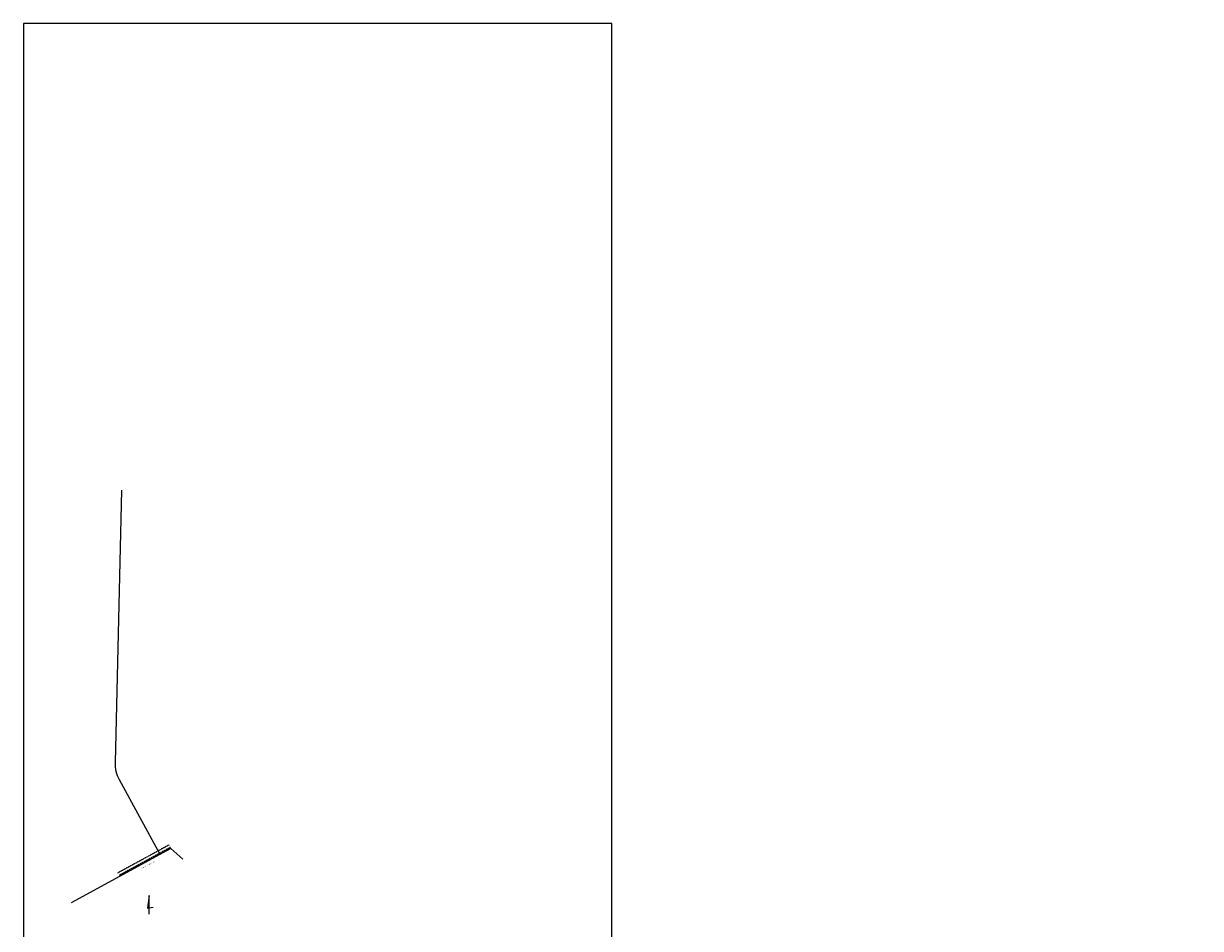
# Model space of a CAD drawing. Header units: feet. Extents: x 2255000 to 2274811, y 288595 to 315000.
# Tile 10 of 13: x 2255000 to 2265000, y 307314 to 315000. Entities that reach past the tile are written whole.
import ezdxf

# ---------------------------------------------------------------- set-up
doc = ezdxf.new("R2010")
doc.units = ezdxf.units.FT
doc.header["$MEASUREMENT"] = 0
doc.linetypes.add('0', pattern=[2, 1, 1])
doc.linetypes.add('OhDOT_USTN3', pattern=[0.22, 0.165, -0.055])
doc.layers.add('0_Mview', color=7, linetype='Continuous', plot=False)
for name, color, linetype in [('PV_P_EOP', 7, 'Continuous'), ('PV_X_EOP', 7, 'OhDOT_USTN3'), ('SC_Scratch7', 12, 'Continuous')]:
    doc.layers.add(name, color=color, linetype=linetype)
doc.styles.add('Straight Sub-Title (0.17) Font 30', font='calibri.ttf', dxfattribs={"height": 0.17})

msp = doc.modelspace()

# ---------------------------------------------------------------- linework, layer by layer
at = {"layer": '0_Mview'}
msp.add_lwpolyline([(2255000, 299999.9767), (2265000.0111, 299999.9767), (2265000.0111, 304999.9767), (2260000, 304999.9767), (2260000, 315000), (2255000, 315000)], close=True, dxfattribs=at)
at = {"layer": 'PV_P_EOP', "color": 5}
msp.add_lwpolyline([(2256159.65, 307942.7), (2255815.6934, 308575.7214, -0.131162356), (2255780.1064, 308723.1247), (2255835.4872, 311035.7317)], format="xyb", dxfattribs=at)
at = {"layer": 'PV_X_EOP'}
for points in [[(2256235.8282, 308023.0157), (2255800.3483, 307784.9931)], [(2256247.3388, 308001.9561), (2255811.859, 307763.9335)]]:
    msp.add_lwpolyline(points, dxfattribs=at)
at = {"layer": 'PV_X_EOP', "linetype": '0'}
msp.add_lwpolyline([(2256354.659, 307902.8575), (2256251.45, 307994.39), (2255404.3099, 307532.53)], dxfattribs=at)
at = {"layer": 'SC_Scratch7'}
msp.add_lwpolyline([(2256066.6422, 307435.6853), (2256066.6422, 307594.3099), (2256052.9275, 307485.2487), (2256102.0462, 307493.8397)], dxfattribs=at)

# ---------------------------------------------------------------- texts
at = {"layer": 'SC_Scratch7', "char_height": 7, "attachment_point": 1, "rotation": 208.407, "style": 'Straight Sub-Title (0.17) Font 30'}
for s, insert, width in [('CITY OF DOVER', (2255924.1859, 307819.1553), 108.964894), ('CITY OF NEW PHILADELPHIA', (2256118.0133, 307882.3759), 167.287575)]:
    msp.add_mtext(s, dxfattribs=dict(at, insert=insert, width=width))

doc.saveas('drawing.dxf')
